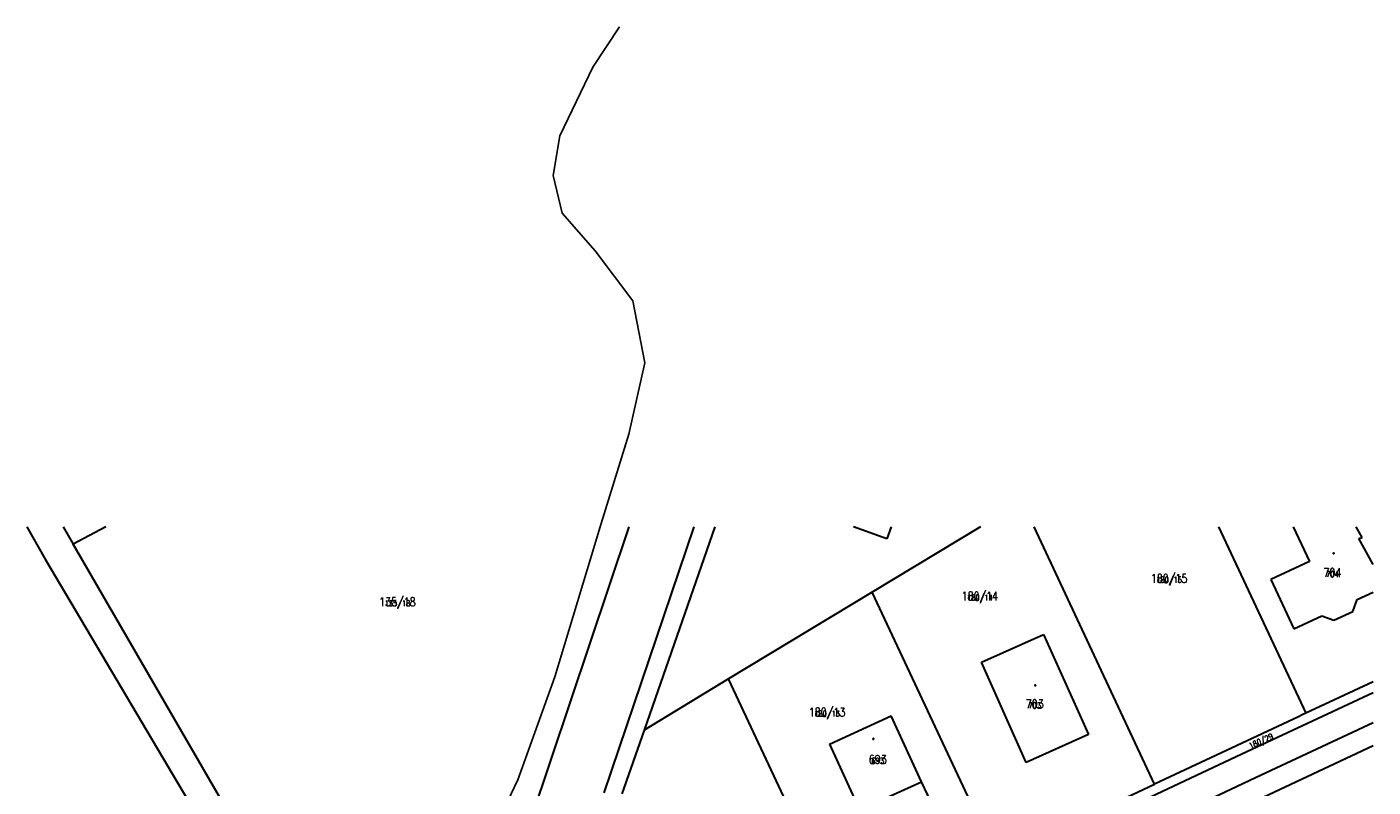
# Model space of a CAD drawing. Extents: x -783215 to -782699, y -1044860 to -1044498.
# Tile 50 of 60: x -783169 to -782984, y -1044603 to -1044498. Entities that reach past the tile are written whole.
import ezdxf
from ezdxf.enums import TextEntityAlignment as Align

# ---------------------------------------------------------------- set-up
doc = ezdxf.new("R2010")
doc.units = 0
doc.header["$MEASUREMENT"] = 0
doc.layers.get('0').update_dxf_attribs({"linetype": 'CONTINUOUS'})
doc.layers.add('KN_hranice pozemků', color=140, linetype='CONTINUOUS', lineweight=30)
for name, color, linetype in [('KN_POZEMKY 500', 140, 'CONTINUOUS'), ('KN_značky kultur', 7, 'CONTINUOUS'), ('KN_čísla parcel', 140, 'CONTINUOUS'), ('S_optický zaměřený', 191, 'SDELSPOJO')]:
    doc.layers.add(name, color=color, linetype=linetype)
doc.styles.add('ROMAND', font='romand', dxfattribs={"height": 0.2})
doc.linetypes.add('SDELSPOJO', pattern='A,7,-6,[31,civil.shx,S=1,R=0,X=0,Y=0],-6', length=19)

# ---------------------------------------------------------------- blocks, each defined once
blk = doc.blocks.new('$280')
at = {"color": 0}
blk.add_lwpolyline([(0, 0.17), (0.1, 0.15), (0.15, 0.06), (0.17, 0), (0.15, -0.09), (0.07, -0.16), (0, -0.17), (-0.09, -0.14), (-0.15, -0.08), (-0.17, 0), (-0.15, 0.09), (-0.07, 0.16), (0, 0.17)], dxfattribs=at)

msp = doc.modelspace()

# ---------------------------------------------------------------- linework, layer by layer
at = {"layer": 'KN_hranice pozemků', "linetype": 'Continuous'}
for p, q in [((-783169.04, -1044567.281), (-783166.54, -1044571.75)), ((-783164.051, -1044567.281), (-783162.66, -1044569.68)), ((-783158.167, -1044567.281), (-783162.66, -1044569.68)), ((-783086.14, -1044567.281), (-783105.88, -1044626.18)), ((-783077.16, -1044567.281), (-783089.55, -1044603.92)), ((-783074.289, -1044567.281), (-783084.03, -1044595.29)), ((-783050.59, -1044568.95), (-783055.156, -1044567.281)), ((-783037.693, -1044567.281), (-783052.58, -1044576.28)), ((-783049.984, -1044567.281), (-783050.59, -1044568.95)), ((-783013.69, -1044602.73), (-783030.29, -1044567.281)), ((-783004.894, -1044567.281), (-782992.86, -1044592.98)), ((-782994.604, -1044567.281), (-782992.37, -1044572.07)), ((-782985.1, -1044568.74), (-782985.92, -1044567.281)), ((-782985.57, -1044568.9), (-782985.1, -1044568.74)), ((-782983.596, -1044572.475), (-782985.57, -1044568.9)), ((-783128.36, -1044628.92), (-783162.66, -1044569.68)), ((-783166.54, -1044571.75), (-783145.43, -1044607.36)), ((-782992.37, -1044572.07), (-782997.67, -1044574.54)), ((-783052.58, -1044576.28), (-783072.37, -1044588.24)), ((-783035.69, -1044612.36), (-783052.58, -1044576.28)), ((-782997.67, -1044574.54), (-782994.51, -1044581.35)), ((-782985.77, -1044577.3), (-782983.596, -1044576.289)), ((-782986.37, -1044578.95), (-782985.77, -1044577.3)), ((-782994.51, -1044581.35), (-782990.65, -1044579.56)), ((-782990.65, -1044579.56), (-782989, -1044580.17)), ((-782989, -1044580.17), (-782986.37, -1044578.95)), ((-783037.53, -1044585.94), (-783028.98, -1044582.11)), ((-783028.98, -1044582.11), (-783022.79, -1044595.92)), ((-783031.38, -1044599.77), (-783037.53, -1044585.94)), ((-783072.37, -1044588.24), (-783084.03, -1044595.29)), ((-783056.26, -1044622.66), (-783072.37, -1044588.24)), ((-782983.596, -1044588.64), (-782992.86, -1044592.98)), ((-783001.67, -1044598.59), (-782983.596, -1044590.124)), ((-782992.86, -1044592.98), (-782993.35, -1044593.21)), ((-783058.47, -1044597.22), (-783049.97, -1044593.33)), ((-783045.82, -1044602.42), (-783049.97, -1044593.33)), ((-782993.88, -1044593.46), (-783013.69, -1044602.73)), ((-782983.596, -1044594.304), (-782999.78, -1044601.88)), ((-782993.35, -1044593.21), (-782993.88, -1044593.46)), ((-783084.03, -1044595.29), (-783087.08, -1044604.1)), ((-783022.79, -1044595.92), (-783031.38, -1044599.77)), ((-782983.596, -1044597.472), (-783079.34, -1044642.3)), ((-783073.5, -1044632.19), (-783001.67, -1044598.59)), ((-783058.47, -1044597.22), (-783054.34, -1044606.3)), ((-782999.78, -1044601.88), (-783071.99, -1044635.8)), ((-783054.34, -1044606.3), (-783045.82, -1044602.42)), ((-783044.06, -1044606.09), (-783045.82, -1044602.42)), ((-783035.03, -1044612.72), (-783013.69, -1044602.73))]:
    msp.add_line(p, q, dxfattribs=at).dxf.unprotected_set("ltscale", 0)
at = {"layer": 'S_optický zaměřený', "ltscale": 0.2, "flags": 128}
msp.add_lwpolyline([(-783134.21, -1044632.63), (-783126.9, -1044630.7), (-783120.03, -1044629.43), (-783119.53, -1044629.27), (-783115.83, -1044626.39), (-783113.32, -1044623.66), (-783105.91, -1044611.59), (-783101.43, -1044602.15), (-783096.31, -1044587.98), (-783089.92, -1044566.85), (-783086.12, -1044554.52), (-783083.93, -1044544.71), (-783085.56, -1044536.16), (-783090.74, -1044529.25), (-783095.32, -1044524.08), (-783096.55, -1044518.88), (-783095.64, -1044513.44), (-783091.08, -1044503.97), (-783087.4, -1044498.42)], dxfattribs=at)

# ---------------------------------------------------------------- block references
at = {"layer": 'KN_značky kultur', "xscale": 0.5, "yscale": 0.5}
for p in [(-782989.03, -1044570.93), (-783030.13, -1044589.13), (-783052.45, -1044596.5)]:
    msp.add_blockref('$280', p, dxfattribs=at)

# ---------------------------------------------------------------- texts
at = {"layer": 'KN_POZEMKY 500', "linetype": 'Continuous', "style": 'ROMAND', "width": 0.8}
for s, p in [('180/15', (-783011.7, -1044575)), ('704', (-782989.2, -1044574.21)), ('180/14', (-783037.77, -1044577.44)), ('135/18', (-783118.01, -1044578.24)), ('703', (-783030.21, -1044592.3)), ('180/13', (-783058.82, -1044593.44)), ('693', (-783051.84, -1044599.94))]:
    msp.add_text(s, height=1.2, dxfattribs=at).set_placement(p, align=Align.CENTER)
at = {"layer": 'KN_čísla parcel', "linetype": 'Continuous', "style": 'ROMAND', "width": 0.8}
for s, p in [('180/15', (-783011.7, -1044575)), ('704', (-782989.2, -1044574.21)), ('135/18', (-783118.01, -1044578.24)), ('180/14', (-783037.77, -1044577.44)), ('180/13', (-783058.82, -1044593.44)), ('703', (-783030.21, -1044592.3)), ('693', (-783051.84, -1044599.94))]:
    msp.add_text(s, height=0.8, dxfattribs=at).set_placement(p, align=Align.CENTER)
msp.add_text('180/29', height=0.8, rotation=24.924, dxfattribs=at).set_placement((-782998.86, -1044597.17), align=Align.CENTER)

doc.saveas('drawing.dxf')
